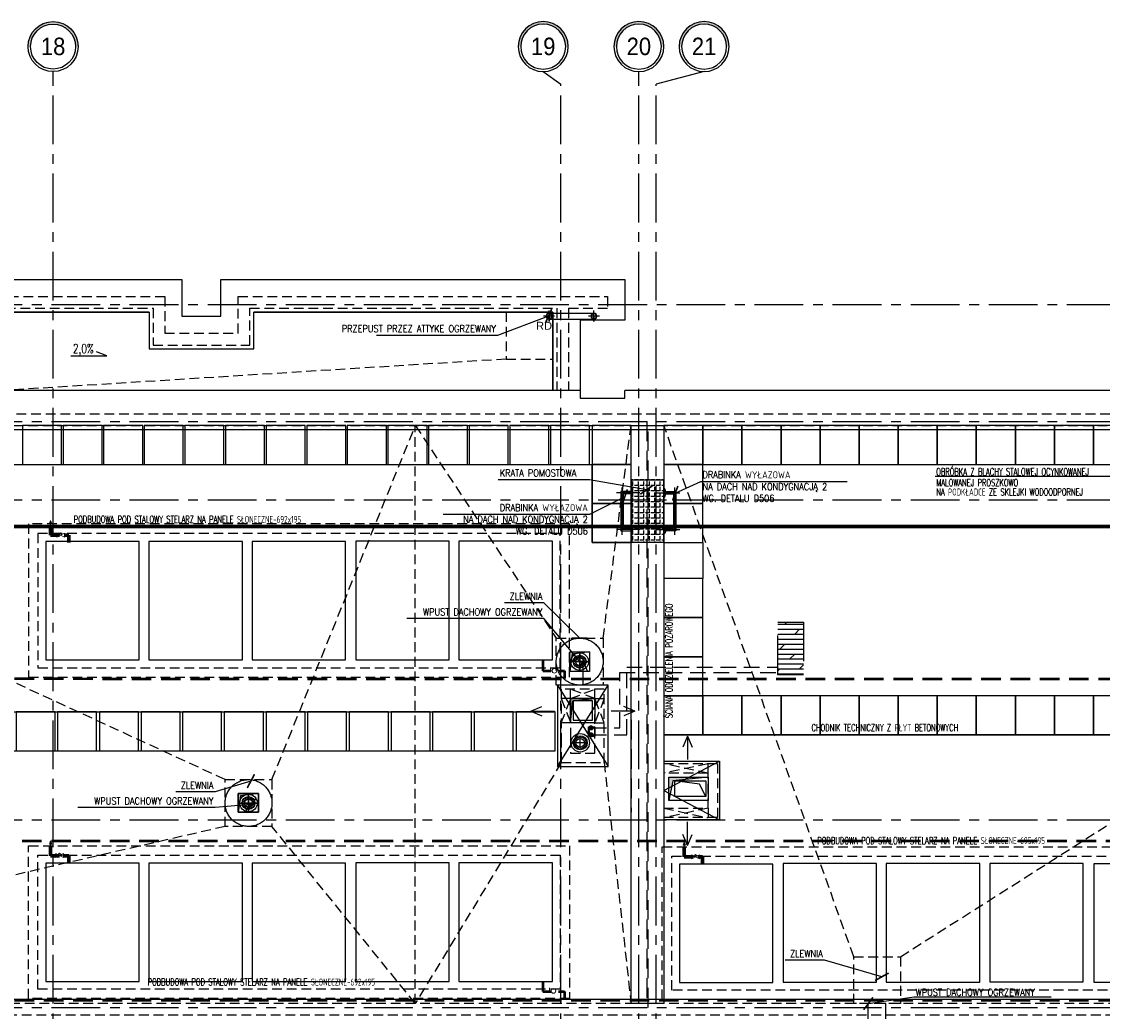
# Model space of a CAD drawing. Extents: x 41755 to 123924, y -112333 to 86187.
# Tile 32 of 256: x 104671 to 106054, y -97251 to -95984. Entities that reach past the tile are written whole.
import ezdxf
from ezdxf.enums import TextEntityAlignment as Align

# ---------------------------------------------------------------- set-up
doc = ezdxf.new("R2010")
doc.units = 0
doc.header["$LTSCALE"] = 50
for name, pattern in [('ACAD_ISO02W100', [15, 12, -3]), ('ACAD_ISO10W100', [18.5, 12, -3, 0.5, -3]), ('CENTER', [2, 1.25, -0.25, 0.25, -0.25]), ('DASHDOT', [1, 0.5, -0.25, 0, -0.25]), ('DASHDOT2', [12.7, 6.35, -3.175, 0, -3.175]), ('DASHED', [0.75, 0.5, -0.25])]:
    doc.linetypes.add(name, pattern=pattern)
doc.layers.get('0').update_dxf_attribs({"color": 101, "linetype": 'CONTINUOUS'})
for name, color, linetype, lineweight in [('2DH_PLS_glp', 202, 'DASHED', 50), ('2DH_PLS_glz', 86, 'CONTINUOUS', 70), ('2DH_SYM', 41, 'CONTINUOUS', 18)]:
    doc.layers.add(name, color=color, linetype=linetype, lineweight=lineweight)
for name, color, linetype in [('Ele-balustrada', 8, 'CONTINUOUS'), ('Ins-kan', 54, 'CONTINUOUS'), ('Ins-went', 141, 'CONTINUOUS'), ('Ins-wod', 4, 'CONTINUOUS'), ('KOLEKTORY_BMK_SOLAR_2_51', 1, 'CONTINUOUS'), ('Opis-spadki', 61, 'CONTINUOUS'), ('Os-osie glowne', 1, 'CENTER'), ('Os-osie-opis', 16, 'CONTINUOUS'), ('Pzt-chodniki-hatch', 252, 'CONTINUOUS'), ('Sc-beton-hatch', 86, 'CONTINUOUS'), ('Sch-opis', 51, 'CONTINUOUS'), ('W-idok', 8, 'CONTINUOUS'), ('W-izol-w', 144, 'CONTINUOUS'), ('W-otwor-strop', 1, 'CONTINUOUS'), ('W-widok-spadki', 61, 'CONTINUOUS')]:
    doc.layers.add(name, color=color, linetype=linetype)
doc.styles.add('CP_ATTR', font='ROMANS.SHX')
doc.styles.add('dwg_opis duży', font='ARIAL.TTF', dxfattribs={"width": 0.9})
doc.styles.add('ROMANS', font='romans', dxfattribs={"width": 0.85})
doc.styles.add('TYTUL2', font='ARIAL.TTF')
doc.dimstyles.new('CHMIELNA', dxfattribs={"dimscale": 3.5, "dimtxt": 4, "dimasz": 1.5, "dimexe": 3, "dimexo": 0, "dimgap": 1, "dimtad": 1, "dimdec": 1, "dimrnd": 0.5, "dimzin": 12, "dimdsep": 46, "dimtxsty": 'ROMANS', "dimblk": 'DIMTICK', "dimcen": 0.09, "dimse1": 1, "dimse2": 1, "dimclrd": 143, "dimclrt": 53, "dimadec": 0, "dimazin": 0, "dimtfac": 1, "dimtdec": 1, "dimtix": 1, "dimtmove": 2, "dimatfit": 2, "dimldrblk": 'ARCHTICK', "dimfxl": 0, "dimtolj": 1, "dimtzin": 0, "dimarcsym": 0})

# ---------------------------------------------------------------- blocks, each defined once
blk = doc.blocks.new('_gkjgskfjgkdfh')
at = {"linetype": 'DASHDOT2', "ltscale": 0.5}
for points in [[(-7, 0), (7, 0)], [(0, -7), (0, 7)], [(0, 0), (0, -7)]]:
    blk.add_lwpolyline(points, dxfattribs=at)
at = {"ltscale": 2}
for radius in [3.75, 3.25]:
    blk.add_circle((0, 0), radius, dxfattribs=at)
blk = doc.blocks.new('SPADKI')
at = {"ltscale": 25}
blk.add_lwpolyline([(0, 0), (0, -70), (-8, -50), (-8, -50)], dxfattribs=at)
at = {"ltscale": 25, "style": 'ROMANS', "width": 0.7}
blk.add_attdef('SP%', text='', height=18, rotation=90, dxfattribs=at).set_placement((-4.9, -24), align=Align.CENTER)
blk = doc.blocks.new('DIMTICK')
for p, q in [((0, 1), (0, -1)), ((-1, 0), (1, 0))]:
    blk.add_line(p, q)
at = {"const_width": 0.141}
blk.add_lwpolyline([(0.707, 0.707), (-0.707, -0.707)], dxfattribs=at)
blk = doc.blocks.new('_opis_osi_liczbowy')
blk.add_hatch(color=256).paths.add_polyline_path([(32, 32), (32, 28.8, -1), (32, -28.8), (32, -32, 1)])
for radius in [32, 28.8]:
    blk.add_circle((32, 0), radius)
at = {"style": 'dwg_opis duży', "width": 0.9}
blk.add_attdef('AXNAMEH', text='', height=22.4, rotation=90, dxfattribs=at).set_placement((32, 0), align=Align.MIDDLE_CENTER)
blk = doc.blocks.new('_SKGJFKGJFGKHGJ')
blk.add_line((-13.5, -53.9), (-13.5, 6.9))
at = {"linetype": 'DASHDOT', "ltscale": 5, "flags": 128}
for points in [[(9.4, 0), (-20.4, 0)], [(9.4, -47), (-20.4, -47)]]:
    blk.add_lwpolyline(points, dxfattribs=at)
at = {"flags": 128}
for points in [[(-1.9, -48.5), (-15, -48.5), (-15, 1.5), (-1.9, 1.5)], [(-1.9, -45.5), (-12, -45.5), (-12, -1.5), (-1.9, -1.5)]]:
    blk.add_lwpolyline(points, dxfattribs=at)
for points in [[(0, 5), (0, -5), (-1, -5, -0.199443), (-1, 5)], [(0, -52), (0, -42), (-1, -42, 0.199443), (-1, -52)]]:
    blk.add_lwpolyline(points, format="xyb", close=True, dxfattribs=at)
at = {"linetype": 'DASHED', "ltscale": 0.1, "flags": 128}
for points in [[(-1.9, 1.5), (0, 1.5)], [(-1.9, -1.5), (0, -1.5)], [(0, -45.5), (-1.9, -45.5)], [(0, -48.5), (-1.9, -48.5)]]:
    blk.add_lwpolyline(points, dxfattribs=at)
blk = doc.blocks.new('CPHS_858')
for p, q in [((0, 0.75), (-0.15, 0.35)), ((-0.15, 0.35), (0.15, 0.35)), ((0.15, 0.35), (0, 0.75)), ((0, 0), (0, 0.35))]:
    blk.add_line(p, q)
blk.add_solid([(-0.15, 0.35), (0, 0.75), (0.15, 0.35)])
at = {"linetype": 'ByBlock', "style": 'CP_ATTR', "flags": 9}
for tag in ['OTHER', 'WEIGHT', 'VOLTAGE', 'POWER', 'FLOW', 'TEMPERATURE', 'PN', 'DN', 'CHARACTER', 'ORDER-NO', 'PRODUCT-TYPE', 'ARTICLE', 'PRODUCER', 'NUMBER', 'GROUP', 'NAME']:
    blk.add_attdef(tag, text='', height=0.00005, dxfattribs=at).set_placement((-0.09, -0.02), align=Align.MIDDLE_LEFT)
blk = doc.blocks.new('CPHS_009')
for p, q in [((-0.5, 0.25), (0.5, -0.25)), ((0.5, 0.25), (-0.5, -0.25)), ((-0.5, -0.25), (-0.5, 0.25)), ((-0.2, 0.1), (0, 0.3)), ((0, 0.3), (0.2, 0.1)), ((0.5, -0.25), (0.5, 0.25))]:
    blk.add_line(p, q)
at = {"linetype": 'ByBlock', "style": 'CP_ATTR', "flags": 9}
for tag in ['NAME', 'GROUP', 'NUMBER', 'PRODUCER', 'ARTICLE', 'PRODUCT-TYPE', 'ORDER-NO', 'CHARACTER', 'DN', 'PN', 'TEMPERATURE', 'FLOW', 'POWER', 'VOLTAGE', 'WEIGHT', 'OTHER']:
    blk.add_attdef(tag, text='', height=0.00005, dxfattribs=at).set_placement((-0.09, -0.02), align=Align.MIDDLE_LEFT)
blk = doc.blocks.new('CPHS_873')
for p, q in [((0, 0.3), (0, 0.5)), ((0, 0.5), (0.4, 0.5))]:
    blk.add_line(p, q)
blk.add_circle((0, 0), 0.3)
at = {"linetype": 'ByBlock', "style": 'CP_ATTR', "flags": 9}
for tag in ['OTHER', 'WEIGHT', 'VOLTAGE', 'POWER', 'FLOW', 'TEMPERATURE', 'PN', 'DN', 'CHARACTER', 'ORDER-NO', 'PRODUCT-TYPE', 'ARTICLE', 'PRODUCER', 'NUMBER', 'GROUP', 'NAME']:
    blk.add_attdef(tag, text='', height=0.00005, dxfattribs=at).set_placement((-0.09, -0.02), align=Align.MIDDLE_LEFT)
blk = doc.blocks.new('_kdjkgjksjhgkfhh')
for p, q in [((-11.2, 0), (11.2, 0)), ((0, 11.2), (0, -11.2))]:
    blk.add_line(p, q)
for radius in [11.3, 8.25]:
    blk.add_circle((0, 0), radius)
blk = doc.blocks.new('_kgjdskfgjkfh')
at = {"linetype": 'ACAD_ISO10W100'}
for p, q in [((10, 0), (-10, 0)), ((0, 10), (0, -10))]:
    blk.add_line(p, q, dxfattribs=at)
at = {"linetype": 'Continuous', "ltscale": 7}
for p, q in [((-8, 0), (-5, 0)), ((-7.6, 2.5), (-4.8, 1.5)), ((-6.5, 4.7), (-4, 2.9)), ((-4.7, 6.5), (-2.9, 4)), ((-2.5, 7.6), (-1.5, 4.8)), ((0, 8), (0, 5)), ((2.5, 7.6), (1.5, 4.8)), ((4.7, 6.5), (2.9, 4)), ((6.5, 4.7), (4, 2.9)), ((7.6, 2.5), (4.8, 1.5)), ((8, 0), (5, 0)), ((-7.6, -2.5), (-4.8, -1.5)), ((-6.5, -4.7), (-4, -2.9)), ((-4.7, -6.5), (-2.9, -4)), ((-2.5, -7.6), (-1.5, -4.8)), ((0, -8), (0, -5)), ((2.5, -7.6), (1.5, -4.8)), ((4.7, -6.5), (2.9, -4)), ((6.5, -4.7), (4, -2.9)), ((7.6, -2.5), (4.8, -1.5))]:
    blk.add_line(p, q, dxfattribs=at)
at = {"linetype": 'ACAD_ISO02W100'}
blk.add_circle((0, 0), 30, dxfattribs=at)
at = {"linetype": 'Continuous', "ltscale": 7}
for radius in [8, 5]:
    blk.add_circle((0, 0), radius, dxfattribs=at)
blk = doc.blocks.new('_STRZAŁKA_WENT')
for q in [(-6, -14), (0, -30.2), (6, -14)]:
    blk.add_line((0, 0), q)

msp = doc.modelspace()

# ---------------------------------------------------------------- hatches: boundary and pattern name
at = {"linetype": 'DASHED', "ltscale": 2}
h = msp.add_hatch(dxfattribs=at)
h.set_pattern_fill('DOLMIT', color=4, style=0)
h.set_pattern_definition([(360, (509475.811, 34530.968), (2e-15, 6.35), []), (45, (509475.811, 34530.968), (-12.69999134, 12.69999134), [8.98026, -17.9605])])
h.paths.add_polyline_path([(105671.824, -96752.532), (105638.772, -96752.532), (105638.772, -96819.836), (105671.824, -96819.836)])
h = msp.add_hatch(color=4, dxfattribs=at)
h.paths.add_polyline_path([(105396.912, -96896.917, 1), (105402.163, -96896.917, 1)])
h.paths.add_polyline_path([(105402.163, -96887.99, 1), (105396.912, -96887.99, 1)])
at = {"layer": 'W-idok'}
h = msp.add_hatch(dxfattribs=at)
h.set_pattern_fill('ANGLE', color=256, angle=90, style=0)
h.set_pattern_definition([(90, (7558.664, -148539), (-6.985, 2e-15), [5.08, -1.905]), (180, (7558.664, -148539), (-3e-15, -6.985), [5.08, -1.905])])
h.paths.add_polyline_path([(105451.966, -96650.485), (105451.966, -96570.485), (105492.466, -96570.485), (105492.466, -96650.485)])
at = {"layer": 'W-otwor-strop', "ltscale": 0.5}
for points in [[(105397.716, -96790.574), (105375.716, -96793.574), (105372.716, -96815.574), (105372.716, -96790.574)], [(105504.498, -96955.801), (105549.498, -96950.801), (105499.498, -96950.801), (105499.498, -96980.801)]]:
    msp.add_hatch(color=256, dxfattribs=at).paths.add_polyline_path(points)
at = {"layer": 'W-otwor-strop'}
h = msp.add_hatch(color=256, dxfattribs=at)
h.paths.add_polyline_path([(105379.038, -96853.128), (105404.632, -96850.386), (105373.632, -96850.386), (105373.632, -96881.386), (105376.632, -96853.386), (105376.787, -96853.369), (105376.787, -96853.128)], flags=17)
h.paths.add_polyline_path([(105404.632, -96850.386), (105373.632, -96850.386), (105373.632, -96881.386), (105376.632, -96853.386), (105376.787, -96853.369), (105376.787, -96853.128), (105379.038, -96853.128)])
for points in [[(105404.632, -96850.386), (105373.632, -96850.386), (105373.632, -96881.386), (105376.632, -96853.386)], [(104973.966, -96971.824), (104950.966, -96974.824), (104947.966, -96995.824), (104947.966, -96971.824)]]:
    msp.add_hatch(color=256, dxfattribs=at).paths.add_polyline_path(points)
at = {"layer": 'W-otwor-strop', "linetype": 'DASHDOT', "ltscale": 0.5}
msp.add_hatch(color=256, dxfattribs=at).paths.add_polyline_path([(105396.632, -96886.386), (105396.632, -96898.386), (105404.632, -96898.386), (105398.632, -96896.386)])

# ---------------------------------------------------------------- linework, layer by layer
at = {"color": 4, "linetype": 'DASHED', "ltscale": 0.8}
for p, q in [((105445.362, -96896.917), (105445.362, -96809.99)), ((105445.362, -96809.99), (105638.772, -96809.99)), ((105436.435, -96887.99), (105436.435, -96817.147)), ((105436.435, -96817.147), (105638.772, -96817.147))]:
    msp.add_line(p, q, dxfattribs=at)
at = {"color": 4, "linetype": 'DASHED', "ltscale": 2}
for p, q in [((105376.787, -96853.128), (105376.787, -96878.128)), ((105401.787, -96853.128), (105376.787, -96853.128)), ((105401.787, -96878.128), (105401.787, -96853.128)), ((105376.787, -96878.128), (105401.787, -96878.128)), ((105538.794, -96959.824), (105506.794, -96955.824)), ((105506.794, -96975.824), (105506.794, -96955.824)), ((105506.794, -96955.824), (105546.794, -96955.824)), ((105546.794, -96975.824), (105538.794, -96959.824)), ((105546.794, -96955.824), (105546.794, -96975.824)), ((105546.794, -96975.824), (105506.794, -96975.824))]:
    msp.add_line(p, q, dxfattribs=at)
msp.add_lwpolyline([(105638.772, -96752.532), (105671.824, -96752.532), (105671.824, -96819.836), (105638.772, -96819.836)], close=True, dxfattribs=at)
at = {"color": 4, "linetype": 'DASHED', "ltscale": 0.8}
for points in [[(105399.538, -96887.99), (105436.435, -96887.99)], [(105399.538, -96896.917), (105445.362, -96896.917)]]:
    msp.add_lwpolyline(points, dxfattribs=at)
at = {"color": 4, "linetype": 'DASHED', "ltscale": 2}
for centre in [(105399.538, -96887.99), (105399.538, -96896.917)]:
    msp.add_circle(centre, 2.626, dxfattribs=at)
at = {"layer": '2DH_PLS_glp'}
for p, q in [((105337.845, -96801.712), (105337.845, -96809.793)), ((105337.845, -96802.905), (105337.845, -96814.793)), ((103199.28, -96824.739), (106867.583, -96825.15)), ((105337.845, -96814.793), (105348.204, -96814.793)), ((105358.204, -96814.793), (105365.707, -96814.793)), ((105365.707, -96814.793), (105365.707, -96824.739)), ((106196.317, -97033.026), (102501.854, -97033.026)), ((105337.845, -97212.079), (105337.845, -97220.16)), ((105337.845, -97213.272), (105337.845, -97225.16)), ((105337.845, -97225.16), (105348.204, -97225.16)), ((105358.204, -97225.16), (105365.707, -97225.16)), ((105365.707, -97225.16), (105365.707, -97235.107)), ((103199.28, -97236.528), (110733.028, -97236.528))]:
    msp.add_line(p, q, dxfattribs=at)
at = {"layer": '2DH_PLS_glz'}
for p, q in [((102509.599, -96629.839), (107570.903, -96630.133)), ((104707.752, -96629.841), (104707.752, -96641.322)), ((104707.752, -96641.322), (104719.307, -96641.322)), ((104725.307, -96641.322), (104730.967, -96641.322)), ((104730.967, -96641.322), (104730.967, -96650.551)), ((104707.752, -97040.208), (104707.752, -97051.689)), ((105519.064, -97041.63), (105519.064, -97053.111)), ((104707.752, -97051.689), (104719.307, -97051.689)), ((104725.307, -97051.689), (104730.967, -97051.689)), ((104730.967, -97051.689), (104730.967, -97060.918)), ((105519.064, -97053.111), (105530.619, -97053.111)), ((105536.619, -97053.111), (105542.279, -97053.111)), ((105542.279, -97053.111), (105542.279, -97062.34))]:
    msp.add_line(p, q, dxfattribs=at)
at = {"layer": 'Ins-kan', "ltscale": 0.2}
for p, q in [((105393.397, -96906.97), (105378.397, -96906.97)), ((105385.897, -96914.47), (105385.897, -96899.47))]:
    msp.add_line(p, q, dxfattribs=at)
for radius in [11.862, 7.5, 5.5]:
    msp.add_circle((105385.897, -96906.97), radius, dxfattribs=at)
at = {"layer": 'KOLEKTORY_BMK_SOLAR_2_51'}
for points in [[(104821.264, -96800.847), (104821.264, -96649.129), (104701.655, -96649.129), (104701.655, -96800.847)], [(104953.317, -96800.847), (104953.317, -96649.129), (104833.707, -96649.129), (104833.707, -96800.847)], [(105085.496, -96800.847), (105085.496, -96649.129), (104965.886, -96649.129), (104965.886, -96800.847)], [(105218.037, -96800.632), (105218.037, -96648.914), (105098.427, -96648.914), (105098.427, -96800.632)], [(105350.216, -96800.632), (105350.216, -96648.914), (105230.606, -96648.914), (105230.606, -96800.632)], [(104821.264, -97212.636), (104821.264, -97060.918), (104701.655, -97060.918), (104701.655, -97212.636)], [(104953.317, -97212.636), (104953.317, -97060.918), (104833.707, -97060.918), (104833.707, -97212.636)], [(105085.496, -97212.636), (105085.496, -97060.918), (104965.886, -97060.918), (104965.886, -97212.636)], [(105218.037, -97212.421), (105218.037, -97060.703), (105098.427, -97060.703), (105098.427, -97212.421)], [(105350.216, -97212.421), (105350.216, -97060.703), (105230.606, -97060.703), (105230.606, -97212.421)], [(105632.576, -97214.058), (105632.576, -97062.34), (105512.966, -97062.34), (105512.966, -97214.058)], [(105765.204, -97213.406), (105765.204, -97061.687), (105645.594, -97061.687), (105645.594, -97213.406)], [(105897.383, -97213.406), (105897.383, -97061.687), (105777.774, -97061.687), (105777.774, -97213.406)], [(106029.924, -97213.191), (106029.924, -97061.472), (105910.314, -97061.472), (105910.314, -97213.191)], [(106163.237, -97213.501), (106163.237, -97061.783), (106043.627, -97061.783), (106043.627, -97213.501)]]:
    msp.add_lwpolyline(points, close=True, dxfattribs=at)
at = {"layer": 'Os-osie glowne'}
for points in [[(104710.966, -102040.824), (104710.966, -96063.824)], [(105360.966, -102040.824), (105360.966, -96063.824)], [(105460.966, -102040.824), (105460.966, -96063.824)], [(105482.966, -102040.824), (105482.966, -96063.824)], [(99508.966, -96345.824), (111775.966, -96345.824)], [(99508.966, -96495.824), (111775.966, -96495.824)], [(99508.966, -96595.824), (111775.966, -96595.824)], [(99508.966, -97005.824), (111775.966, -97005.824)], [(99508.966, -97245.824), (111775.966, -97245.824)]]:
    msp.add_lwpolyline(points, dxfattribs=at)
at = {"layer": 'Os-osie-opis'}
for points in [[(104710.966, -96063.824), (104710.966, -96047.824)], [(105338.466, -96047.824), (105360.966, -96063.824)], [(105460.966, -96063.824), (105460.966, -96047.824)], [(105544.466, -96047.824), (105482.966, -96063.824)]]:
    msp.add_lwpolyline(points, dxfattribs=at)
at = {"layer": 'Pzt-chodniki-hatch'}
for points in [[(104671.722, -96500.824), (104671.722, -96550.824), (104721.722, -96550.824), (104721.722, -96500.824)], [(104723.722, -96500.824), (104723.722, -96550.824), (104773.722, -96550.824), (104773.722, -96500.824)], [(104775.722, -96500.824), (104775.722, -96550.824), (104825.722, -96550.824), (104825.722, -96500.824)], [(104827.722, -96500.824), (104827.722, -96550.824), (104877.722, -96550.824), (104877.722, -96500.824)], [(104879.722, -96500.824), (104879.722, -96550.824), (104929.722, -96550.824), (104929.722, -96500.824)], [(104931.722, -96500.824), (104931.722, -96550.824), (104981.722, -96550.824), (104981.722, -96500.824)], [(104983.722, -96500.824), (104983.722, -96550.824), (105033.722, -96550.824), (105033.722, -96500.824)], [(105035.722, -96500.824), (105035.722, -96550.824), (105085.722, -96550.824), (105085.722, -96500.824)], [(105087.722, -96500.824), (105087.722, -96550.824), (105137.722, -96550.824), (105137.722, -96500.824)], [(105139.722, -96500.824), (105139.722, -96550.824), (105189.722, -96550.824), (105189.722, -96500.824)], [(105191.722, -96500.824), (105191.722, -96550.824), (105241.722, -96550.824), (105241.722, -96500.824)], [(105243.722, -96500.824), (105243.722, -96550.824), (105293.722, -96550.824), (105293.722, -96500.824)], [(105295.722, -96500.824), (105295.722, -96550.824), (105345.722, -96550.824), (105345.722, -96500.824)], [(105347.722, -96500.824), (105347.722, -96550.824), (105397.722, -96550.824), (105397.722, -96500.824)], [(105400.966, -96500.824), (105400.966, -96550.824), (105450.966, -96550.824), (105450.966, -96500.824)], [(105492.966, -96500.824), (105492.966, -96550.824), (105542.966, -96550.824), (105542.966, -96500.824)], [(105542.966, -96500.824), (105542.966, -96550.824), (105592.966, -96550.824), (105592.966, -96500.824)], [(105592.966, -96500.824), (105592.966, -96550.824), (105642.966, -96550.824), (105642.966, -96500.824)], [(105642.966, -96500.824), (105642.966, -96550.824), (105692.966, -96550.824), (105692.966, -96500.824)], [(105692.966, -96500.824), (105692.966, -96550.824), (105742.966, -96550.824), (105742.966, -96500.824)], [(105742.966, -96500.824), (105742.966, -96550.824), (105792.966, -96550.824), (105792.966, -96500.824)], [(105792.966, -96500.824), (105792.966, -96550.824), (105842.966, -96550.824), (105842.966, -96500.824)], [(105842.966, -96500.824), (105842.966, -96550.824), (105892.966, -96550.824), (105892.966, -96500.824)], [(105892.966, -96500.824), (105892.966, -96550.824), (105942.966, -96550.824), (105942.966, -96500.824)], [(105942.966, -96500.824), (105942.966, -96550.824), (105992.966, -96550.824), (105992.966, -96500.824)], [(105992.966, -96500.824), (105992.966, -96550.824), (106042.966, -96550.824), (106042.966, -96500.824)], [(106042.966, -96500.824), (106042.966, -96550.824), (106092.966, -96550.824), (106092.966, -96500.824)], [(105400.966, -96550.654), (105400.966, -96600.654), (105450.966, -96600.654), (105450.966, -96550.654)], [(105492.966, -96550.654), (105492.966, -96600.654), (105542.966, -96600.654), (105542.966, -96550.654)], [(105400.966, -96600.485), (105400.966, -96650.485), (105450.966, -96650.485), (105450.966, -96600.485)], [(105492.966, -96600.485), (105492.966, -96650.485), (105542.966, -96650.485), (105542.966, -96600.485)], [(105492.966, -96696.824), (105492.966, -96746.824), (105542.966, -96746.824), (105542.966, -96696.824)], [(105492.966, -96746.824), (105492.966, -96796.824), (105542.966, -96796.824), (105542.966, -96746.824)], [(105492.966, -96796.824), (105492.966, -96846.824), (105542.966, -96846.824), (105542.966, -96796.824)], [(105492.966, -96846.824), (105492.966, -96896.824), (105542.966, -96896.824), (105542.966, -96846.824)], [(105542.966, -96846.824), (105542.966, -96896.824), (105592.966, -96896.824), (105592.966, -96846.824)], [(105592.966, -96846.824), (105592.966, -96896.824), (105642.966, -96896.824), (105642.966, -96846.824)], [(105642.966, -96846.824), (105642.966, -96896.824), (105692.966, -96896.824), (105692.966, -96846.824)], [(105692.966, -96846.824), (105692.966, -96896.824), (105742.966, -96896.824), (105742.966, -96846.824)], [(105742.966, -96846.824), (105742.966, -96896.824), (105792.966, -96896.824), (105792.966, -96846.824)], [(105792.966, -96846.824), (105792.966, -96896.824), (105842.966, -96896.824), (105842.966, -96846.824)], [(105842.966, -96846.824), (105842.966, -96896.824), (105892.966, -96896.824), (105892.966, -96846.824)], [(105892.966, -96846.824), (105892.966, -96896.824), (105942.966, -96896.824), (105942.966, -96846.824)], [(105942.966, -96846.824), (105942.966, -96896.824), (105992.966, -96896.824), (105992.966, -96846.824)], [(105992.966, -96846.824), (105992.966, -96896.824), (106042.966, -96896.824), (106042.966, -96846.824)], [(106042.966, -96846.824), (106042.966, -96896.824), (106092.966, -96896.824), (106092.966, -96846.824)], [(104663.722, -96867.351), (104663.722, -96917.351), (104713.722, -96917.351), (104713.722, -96867.351)], [(104716.722, -96867.351), (104716.722, -96917.351), (104766.722, -96917.351), (104766.722, -96867.351)], [(104770.222, -96867.351), (104770.222, -96917.351), (104820.222, -96917.351), (104820.222, -96867.351)], [(104823.722, -96867.351), (104823.722, -96917.351), (104873.722, -96917.351), (104873.722, -96867.351)], [(104876.722, -96867.351), (104876.722, -96917.351), (104926.722, -96917.351), (104926.722, -96867.351)], [(104930.222, -96867.351), (104930.222, -96917.351), (104980.222, -96917.351), (104980.222, -96867.351)], [(104983.722, -96867.351), (104983.722, -96917.351), (105033.722, -96917.351), (105033.722, -96867.351)], [(105036.722, -96867.351), (105036.722, -96917.351), (105086.722, -96917.351), (105086.722, -96867.351)], [(105090.222, -96867.351), (105090.222, -96917.351), (105140.222, -96917.351), (105140.222, -96867.351)], [(105143.722, -96867.351), (105143.722, -96917.351), (105193.722, -96917.351), (105193.722, -96867.351)], [(105196.722, -96867.351), (105196.722, -96917.351), (105246.722, -96917.351), (105246.722, -96867.351)], [(105250.222, -96867.351), (105250.222, -96917.351), (105300.222, -96917.351), (105300.222, -96867.351)], [(105303.722, -96867.351), (105303.722, -96917.351), (105353.722, -96917.351), (105353.722, -96867.351)]]:
    msp.add_lwpolyline(points, close=True, dxfattribs=at)
msp.add_lwpolyline([(105542.966, -96650.485), (105542.966, -96696.824)], dxfattribs=at)
at = {"layer": 'Sc-beton-hatch'}
msp.add_lwpolyline([(104947.966, -96971.824), (104947.966, -96995.824), (104973.966, -96995.824), (104973.966, -96971.824)], close=True, dxfattribs=at)
at = {"layer": 'Sch-opis'}
msp.add_lwpolyline([(105840.431, -96565.878), (106065.707, -96565.878), (106120.252, -96500.824)], dxfattribs=at)
at = {"layer": 'W-idok', "linetype": 'DASHED', "ltscale": 0.5}
for p, q in [((104447.966, -96335.824), (104853.966, -96335.824)), ((104947.966, -96335.824), (105420.966, -96335.824)), ((104462.966, -96350.824), (104838.966, -96350.824)), ((104962.966, -96350.824), (105355.966, -96350.824)), ((105355.966, -96350.824), (105355.966, -96455.824)), ((105370.966, -96350.824), (105370.966, -96455.824)), ((105370.966, -96350.824), (105420.966, -96350.824)), ((105561.498, -96933.801), (105492.966, -96933.801)), ((105561.498, -96933.801), (105561.498, -97002.824)), ((105549.498, -96945.801), (105492.966, -96945.801)), ((105549.498, -96990.824), (105549.498, -96945.801)), ((105492.966, -96990.824), (105549.498, -96990.824)), ((105561.498, -97002.824), (105492.966, -97002.824))]:
    msp.add_line(p, q, dxfattribs=at)
at = {"layer": 'W-idok'}
for p, q in [((105450.966, -96500.824), (105492.966, -96500.824)), ((105450.966, -97240.824), (105450.966, -96500.824)), ((105492.966, -96500.824), (105492.966, -97240.824)), ((105400.966, -96650.485), (105400.966, -96550.824)), ((105492.966, -97240.824), (105450.966, -97240.824))]:
    msp.add_line(p, q, dxfattribs=at)
at = {"layer": 'W-idok', "linetype": 'DASHED'}
msp.add_line((105450.966, -96877.81), (105450.966, -96995.824), dxfattribs=at)
at = {"layer": 'W-idok', "linetype": 'DASHED', "ltscale": 0.5}
for points in [[(104853.966, -96335.824), (104853.966, -96382.824), (104947.966, -96382.824), (104947.966, -96335.824)], [(105420.966, -96335.824), (105420.966, -96350.824)], [(104838.966, -96350.824), (104838.966, -96397.824), (104962.966, -96397.824), (104962.966, -96350.824)], [(102443.466, -96585.824), (102582.966, -96585.824), (102582.966, -96485.824), (111545.966, -96485.824), (111545.966, -97255.824), (102443.466, -97255.824)], [(102443.466, -96600.824), (102597.966, -96600.824), (102597.966, -96500.824), (111530.966, -96500.824), (111530.966, -97240.824), (102443.466, -97240.824)], [(105373.632, -96850.386), (105373.632, -96838.386)], [(105404.632, -96850.386), (105373.632, -96838.386)], [(105373.632, -96850.386), (105404.632, -96838.386)], [(105404.632, -96850.386), (105404.632, -96838.386)], [(105373.632, -96850.386), (105361.632, -96850.386)], [(105361.632, -96850.386), (105373.632, -96881.386)], [(105361.632, -96881.386), (105373.632, -96850.386)], [(105404.632, -96850.386), (105416.632, -96850.386)], [(105416.632, -96881.386), (105404.632, -96850.386)], [(105416.632, -96850.386), (105404.632, -96881.386)], [(105373.632, -96881.386), (105361.632, -96881.386)], [(105404.632, -96881.386), (105416.632, -96881.386)], [(105549.498, -96945.801), (105492.966, -96933.801)], [(105549.498, -96933.801), (105492.966, -96945.801)], [(105549.498, -96945.801), (105549.498, -96933.801)], [(105549.498, -96990.824), (105492.966, -97002.824)], [(105492.966, -96990.824), (105549.498, -97002.824)], [(105549.498, -96990.824), (105549.498, -97002.824)]]:
    msp.add_lwpolyline(points, dxfattribs=at)
at = {"layer": 'W-idok'}
for points in [[(104467.966, -96355.824), (104833.966, -96355.824)], [(104967.966, -96355.824), (105350.966, -96355.824), (105350.966, -96455.824)], [(105345.988, -96357.073), (105403.466, -96357.073)], [(105345.988, -96364.573), (105403.466, -96364.573)], [(104621.655, -96550.824), (105400.966, -96550.824)], [(105451.966, -96650.485), (105400.966, -96650.485)], [(106123.766, -96846.824), (105542.966, -96846.824)], [(104621.655, -96867.351), (105351.966, -96867.351)], [(106123.766, -96896.824), (105492.966, -96896.824)], [(102443.466, -96917.351), (105351.966, -96917.351)], [(105754.716, -97285.824), (105754.716, -97240.824)], [(105777.216, -97285.824), (105777.216, -97240.824)]]:
    msp.add_lwpolyline(points, dxfattribs=at)
at = {"layer": 'W-idok', "linetype": 'DASHED'}
for points in [[(105470.966, -96495.824), (105470.966, -97245.824)], [(105472.966, -97245.824), (105472.966, -96495.824)]]:
    msp.add_lwpolyline(points, dxfattribs=at)
at = {"layer": 'W-idok'}
msp.add_lwpolyline([(105451.966, -96650.485), (105451.966, -96570.485), (105492.466, -96570.485), (105492.466, -96650.485)], close=True, dxfattribs=at)
at = {"layer": 'W-idok', "linetype": 'DASHED', "ltscale": 0.5}
for points in [[(105372.216, -96626.914), (104679.655, -96626.914), (104679.655, -96822.847), (105372.216, -96822.847)], [(105360.216, -96638.914), (104691.655, -96638.914), (104691.655, -96810.847), (105360.216, -96810.847)], [(105361.632, -96838.386), (105361.632, -96900.386), (105361.632, -96932.386), (105416.632, -96932.386), (105416.632, -96838.386)], [(105373.632, -96850.386), (105373.632, -96900.386), (105373.632, -96920.386), (105404.632, -96920.386), (105404.632, -96850.386)], [(104679.655, -97038.918), (105372.216, -97038.918), (105372.216, -97234.421), (104679.655, -97234.421)], [(105490.966, -97040.34), (106185.237, -97040.34), (106185.237, -97235.501), (105490.966, -97235.501)], [(104691.655, -97050.918), (105360.216, -97050.918), (105360.216, -97222.421), (104691.655, -97222.421)], [(105502.966, -97052.34), (106173.237, -97052.34), (106173.237, -97223.501), (105502.966, -97223.501)]]:
    msp.add_lwpolyline(points, close=True, dxfattribs=at)
at = {"layer": 'W-izol-w', "linetype": 'Continuous'}
for p, q in [((105385.966, -96455.824), (103915.966, -96455.824)), ((106728.966, -96455.824), (105442.966, -96455.824)), ((105492.966, -96967.977), (105564.385, -96930.357)), ((105492.966, -96967.977), (105564.385, -97005.597))]:
    msp.add_line(p, q, dxfattribs=at)
for points in [[(104425.966, -96313.824), (104875.966, -96313.824)], [(104875.966, -96313.824), (104875.966, -96360.824), (104925.966, -96360.824), (104925.966, -96313.824)], [(104925.966, -96313.824), (105442.966, -96313.824), (105442.966, -96365.824), (105420.966, -96365.824), (105420.966, -96365.824), (105420.966, -96365.824), (105385.966, -96365.824), (105385.966, -96455.824)], [(104833.966, -96355.824), (104467.966, -96355.824)], [(104833.966, -96355.824), (104833.966, -96402.824), (104967.966, -96402.824), (104967.966, -96355.824)], [(105350.966, -96455.824), (105350.966, -96355.824), (104967.966, -96355.824)], [(105385.966, -96455.824), (105385.966, -96465.824), (105442.966, -96465.824), (105442.966, -96455.824)], [(102443.466, -96605.824), (102602.966, -96605.824), (102602.966, -96505.824), (111525.966, -96505.824), (111525.966, -97235.824), (102443.466, -97235.824)], [(105356.632, -96833.386), (105421.632, -96937.386)], [(105356.632, -96937.386), (105421.632, -96833.386)], [(105492.966, -96930.357), (105564.385, -96930.357), (105564.385, -97005.597), (105492.966, -97005.597)]]:
    msp.add_lwpolyline(points, dxfattribs=at)
msp.add_lwpolyline([(105356.632, -96833.386), (105356.632, -96900.386), (105356.632, -96937.386), (105421.632, -96937.386), (105421.632, -96833.386)], close=True, dxfattribs=at)
at = {"layer": 'W-otwor-strop', "ltscale": 0.5}
for points in [[(105372.716, -96790.574), (105397.716, -96790.574), (105397.716, -96815.574), (105372.716, -96815.574)], [(105397.716, -96790.574), (105375.716, -96793.574), (105372.716, -96815.574), (105372.716, -96790.574)], [(105372.716, -96790.574), (105397.716, -96790.574), (105397.716, -96815.574), (105372.716, -96815.574)], [(105372.716, -96790.574), (105397.716, -96790.574), (105397.716, -96815.574), (105372.716, -96815.574)], [(105499.498, -96950.801), (105549.498, -96950.801), (105549.498, -96980.801), (105499.498, -96980.801)]]:
    msp.add_lwpolyline(points, close=True, dxfattribs=at)
at = {"layer": 'W-otwor-strop', "linetype": 'Continuous', "ltscale": 0.5}
for points in [[(105373.632, -96850.386), (105404.632, -96850.386), (105404.632, -96881.386), (105373.632, -96881.386)], [(105404.632, -96850.386), (105373.632, -96850.386), (105373.632, -96881.386), (105376.632, -96853.386)]]:
    msp.add_lwpolyline(points, close=True, dxfattribs=at)
at = {"layer": 'W-otwor-strop'}
for points in [[(105404.632, -96886.386), (105404.632, -96898.386), (105396.632, -96898.386), (105396.632, -96886.386)], [(105396.632, -96886.386), (105396.632, -96898.386), (105404.632, -96898.386), (105398.632, -96896.386)], [(104973.966, -96971.824), (104950.966, -96974.824), (104947.966, -96995.824), (104947.966, -96971.824)], [(104947.966, -96971.824), (104973.966, -96971.824), (104973.966, -96995.824), (104947.966, -96995.824)]]:
    msp.add_lwpolyline(points, close=True, dxfattribs=at)
at = {"layer": 'W-otwor-strop', "ltscale": 0.5}
msp.add_lwpolyline([(105549.498, -96950.801), (105504.498, -96955.801), (105499.498, -96980.801)], dxfattribs=at)
msp.add_circle((105385.897, -96906.97), 9, dxfattribs=at)
at = {"layer": 'W-widok-spadki', "linetype": 'DASHED', "ltscale": 0.5}
for points in [[(105350.966, -96355.824), (105290.966, -96355.824), (105290.966, -96415.824), (105350.966, -96415.824)], [(105355.216, -96773.074), (105415.216, -96773.074), (105415.216, -96833.074), (105355.216, -96833.074)], [(104931.199, -96954.085), (104991.199, -96954.085), (104991.199, -97014.085), (104931.199, -97014.085)], [(105735.966, -97180.824), (105795.966, -97180.824), (105795.966, -97240.824), (105735.966, -97240.824)]]:
    msp.add_lwpolyline(points, close=True, dxfattribs=at)
for points in [[(105290.966, -96415.824), (104650.966, -96455.824)], [(104931.199, -96954.085), (103947.216, -96500.824)], [(104991.199, -96954.085), (105174.707, -96500.824), (105355.216, -96773.074)], [(105174.707, -97240.824), (105174.707, -96500.824)], [(105415.216, -96773.074), (105450.966, -96500.824)], [(105735.966, -97180.824), (105492.966, -96500.824)], [(105361.632, -96932.386), (105174.707, -97240.824), (104991.199, -97014.085)], [(105416.632, -96932.386), (105450.966, -97240.824)], [(104931.199, -97014.085), (103947.216, -97240.824)], [(105795.966, -97180.824), (106067.213, -97008.499)]]:
    msp.add_lwpolyline(points, dxfattribs=at)

# ---------------------------------------------------------------- block references
at = {"layer": '2DH_SYM', "xscale": 10, "yscale": 10, "zscale": 10}
for name, p in [('CPHS_858', (104707.752, -96629.841)), ('CPHS_009', (104720.597, -96641.291)), ('CPHS_858', (104707.752, -97040.208)), ('CPHS_858', (105519.064, -97041.63)), ('CPHS_009', (104719.359, -97051.131)), ('CPHS_009', (105533.619, -97053.111))]:
    msp.add_blockref(name, p, dxfattribs=at)
at = {"layer": '2DH_SYM', "xscale": 10, "yscale": 10, "zscale": 10, "rotation": 89.99999999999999}
for p in [(105352.778, -96814.765), (105351.541, -97224.605)]:
    msp.add_blockref('CPHS_873', p, dxfattribs=at)
at = {"layer": 'Ele-balustrada', "xscale": -1, "rotation": 180}
msp.add_blockref('_SKGJFKGJFGKHGJ', (105452.716, -96633.985), dxfattribs=at)
at = {"layer": 'Ele-balustrada', "rotation": 180}
msp.add_blockref('_SKGJFKGJFGKHGJ', (105493.216, -96633.985), dxfattribs=at)
at = {"layer": 'Ins-went', "xscale": -1}
for p in [(105389.132, -96801.653), (105523.232, -96898.4)]:
    msp.add_blockref('_STRZAŁKA_WENT', p, dxfattribs=at)
at = {"layer": 'Ins-went'}
for p, rotation in [((105322.69, -96866.584), 89.99999999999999), ((105523.232, -97038.46), 180)]:
    msp.add_blockref('_STRZAŁKA_WENT', p, dxfattribs=dict(at, rotation=rotation))
at = {"layer": 'Ins-went', "xscale": -1, "rotation": 270}
msp.add_blockref('_STRZAŁKA_WENT', (105455.883, -96866.584), dxfattribs=at)
at = {"layer": 'Ins-wod', "xscale": -1}
msp.add_blockref('_gkjgskfjgkdfh', (105345.988, -96360.824), dxfattribs=at)
at = {"layer": 'Ins-wod', "rotation": 270}
for p in [(105385.216, -96803.074), (104961.199, -96984.085)]:
    msp.add_blockref('_kgjdskfgjkfh', p, dxfattribs=at)
at = {"layer": 'Ins-wod'}
for p in [(105385.216, -96803.074), (104961.199, -96984.085)]:
    msp.add_blockref('_kdjkgjksjhgkfhh', p, dxfattribs=at)
at = {"layer": 'Opis-spadki'}
ref = msp.add_blockref('SPADKI', (104733.731, -96411.68), dxfattribs=dict(at, xscale=-0.6604040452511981, yscale=0.6604040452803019, zscale=0.6604040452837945, rotation=89.99999999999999))
ref.add_attrib('SP%', '2,0%', dxfattribs={"layer": '0', "ltscale": 25, "height": 11.8873, "style": 'ROMANS', "width": 0.7}).set_placement((104749.612, -96408.447), align=Align.CENTER)
at = {"layer": 'Os-osie-opis'}
ref = msp.add_blockref('_opis_osi_liczbowy', (104710.966, -96047.824), dxfattribs=dict(at, rotation=89.99999999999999))
ref.add_attrib('AXNAMEH', '18', dxfattribs={"layer": '0', "height": 22.4, "style": 'dwg_opis duży', "width": 0.9}).set_placement((104711.076, -96015.534), align=Align.MIDDLE_CENTER)
ref = msp.add_blockref('_opis_osi_liczbowy', (105338.466, -96047.824), dxfattribs=dict(at, xscale=-1, rotation=270))
ref.add_attrib('AXNAMEH', '19', dxfattribs={"layer": '0', "height": 22.4, "style": 'dwg_opis duży', "width": 0.9}).set_placement((105338.466, -96015.534), align=Align.MIDDLE_CENTER)
ref = msp.add_blockref('_opis_osi_liczbowy', (105460.966, -96047.824), dxfattribs=dict(at, xscale=-1, rotation=270))
ref.add_attrib('AXNAMEH', '20', dxfattribs={"layer": '0', "height": 22.4, "style": 'dwg_opis duży', "width": 0.9}).set_placement((105460.966, -96015.534), align=Align.MIDDLE_CENTER)
ref = msp.add_blockref('_opis_osi_liczbowy', (105544.466, -96047.824), dxfattribs=dict(at, xscale=-1, rotation=270))
ref.add_attrib('AXNAMEH', '21', dxfattribs={"layer": '0', "height": 22.4, "style": 'dwg_opis duży', "width": 0.9}).set_placement((105544.466, -96015.534), align=Align.MIDDLE_CENTER)
at = {"layer": 'W-idok', "xscale": -1}
msp.add_blockref('_gkjgskfjgkdfh', (105403.466, -96360.824), dxfattribs=at)

# ---------------------------------------------------------------- texts
at = {"layer": 'Ins-wod', "insert": (105329.283, -96368.092), "char_height": 10.2123, "width": 1336.21749, "attachment_point": 1, "style": 'TYTUL2'}
msp.add_mtext('RD', dxfattribs=at)
at = {"layer": 'Sch-opis', "style": 'ROMANS', "width": 0.7}
for s, p in [('OBRÓBKA Z BLACHY STALOWEJ OCYNKOWANEJ', (105841.639, -96564.643)), ('MALOWANEJ PROSZKOWO', (105841.639, -96578.426)), ('NA PODKŁADCE ZE SKLEJKI WODOODPORNEJ', (105841.639, -96590.481)), ('PODBUDOWA POD STALOWY STELARZ NA PANELE SŁONECZNE-692x195', (104737.449, -96625.521)), ('CHODNIK TECHNICZNY Z PŁYT BETONOWYCH', (105681.965, -96892.223)), ('PODBUDOWA POD STALOWY STELARZ NA PANELE SŁONECZNE-695x195', (105689.438, -97036.674)), ('PODBUDOWA POD STALOWY STELARZ NA PANELE SŁONECZNE-692x195', (104832.038, -97217.79))]:
    msp.add_text(s, height=9, dxfattribs=at).set_placement(p)
msp.add_text('ŚCIANA ODDZIELENIA POŻAROWEGO', height=9, rotation=90, dxfattribs=at).set_placement((105504.182, -96875.569))
at = {"layer": 'Sch-opis', "char_height": 9, "width": 203.76147, "style": 'ROMANS'}
for s, insert, attachment_point in [('PRZEPUST PRZEZ ATTYKE OGRZEWANY', (105277.968, -96372.553), 3), ('KRATA POMOSTOWA', (105282.837, -96557.147), 1), ('DRABINKA WYŁAZOWA\\PNA DACH NAD KONDYGNACJĄ 2\\PWG. DETALU D506', (105542.392, -96559.46), 1), ('DRABINKA WYŁAZOWA\\PNA DACH NAD KONDYGNACJĄ 2\\PWG. DETALU D506', (105395.606, -96601.52), 3), ('ZLEWNIA', (105337.404, -96714.882), 3), ('WPUST DACHOWY OGRZEWANY', (105337.404, -96734.894), 3), ('ZLEWNIA', (104916.386, -96956.898), 3), ('WPUST DACHOWY OGRZEWANY', (104916.386, -96976.91), 3), ('ZLEWNIA', (105696.48, -97172.359), 3), ('WPUST DACHOWY OGRZEWANY', (105815.285, -97222.05), 1)]:
    msp.add_mtext(s, dxfattribs=dict(at, insert=insert, attachment_point=attachment_point))

# ---------------------------------------------------------------- leaders
at = {"layer": 'Sch-opis'}
for points in [[(105345.286, -96360.825), (105279.975, -96385.62), (105124.988, -96385.62)], [(105470.966, -96583.144), (105397.614, -96570.215), (105280.829, -96570.215)], [(105507.543, -96587.639), (105540.385, -96572.528), (105727.577, -96572.528)], [(105443.068, -96591.967), (105397.614, -96614.588), (105210.421, -96614.588)], [(105385.216, -96773.074), (105339.411, -96727.95), (105289.126, -96727.95)], [(105385.216, -96803.074), (105339.411, -96747.962), (105163.829, -96747.962)], [(104964.199, -96956.085), (104918.393, -96969.965), (104868.109, -96969.965)], [(104964.199, -96986.085), (104918.393, -96989.978), (104742.812, -96989.978)], [(105772.019, -97206.53), (105698.487, -97185.426), (105648.202, -97185.426)], [(105754.716, -97240.824), (105813.277, -97232.308), (105988.859, -97232.308)]]:
    msp.add_leader(points, dimstyle='CHMIELNA', override={"dimasz": 4, "dimgap": 1, "dimtad": 0}, dxfattribs=at)

doc.saveas('drawing.dxf')
